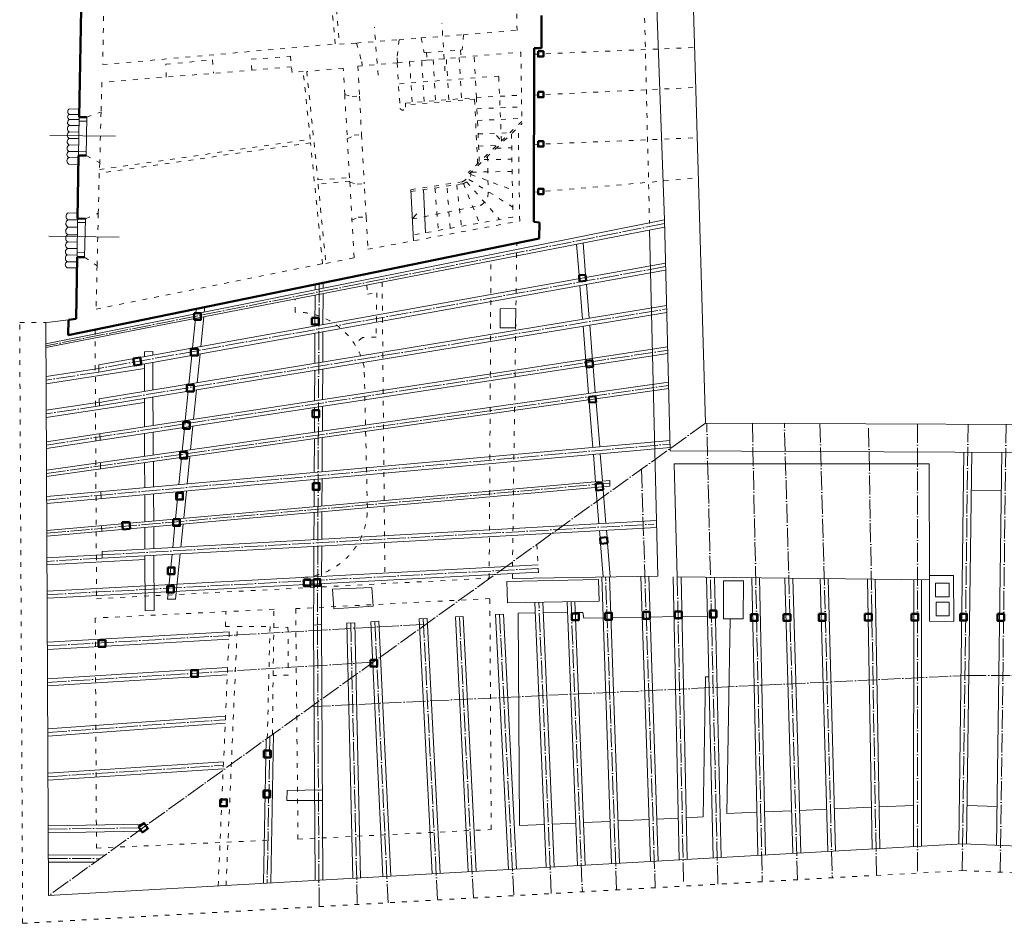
# Model space of a CAD drawing. Header units: millimetres. Extents: x -127811 to -59050, y -244477 to -114521.
# Tile 28 of 30: x -65222 to -62734, y -118634 to -116352. Entities that reach past the tile are written whole.
import ezdxf
from ezdxf.lldxf.tags import DXFTag

# ---------------------------------------------------------------- set-up
doc = ezdxf.new("R2010")
doc.units = ezdxf.units.MM
doc.header["$MEASUREMENT"] = 0
doc.linetypes.add('XREF$0$ACAD_ISO03W100', pattern=[30, 12, -18])
doc.linetypes.add('XREF$0$ACAD_ISO04W100', pattern=[30, 24, -3, 0, -3])
doc.layers.add('XREF', color=8, linetype='Continuous')
for name, color, linetype, lineweight in [('XREF$0$arch C', 8, 'Continuous', 13), ('XREF$0$arch N', 8, 'XREF$0$ACAD_ISO03W100', 13), ('XREF$0$arch O', 8, 'XREF$0$DASHDOT', 5), ('XREF$0$arch P', 8, 'Continuous', 50)]:
    doc.layers.add(name, color=color, linetype=linetype, lineweight=lineweight)
tags = doc.linetypes.add('XREF$0$DASHDOT', pattern=[25.4, 12.7, -6.35, 0, -6.35]).pattern_tags.tags
tags[10:11] = [DXFTag(74, 4), DXFTag(75, 0), DXFTag(340, '0'), DXFTag(46, 1.0), DXFTag(50, 0.0), DXFTag(44, 0.0), DXFTag(45, 0.0)]
tags[8:9] = [DXFTag(74, 4), DXFTag(75, 0), DXFTag(340, '0'), DXFTag(46, 1.0), DXFTag(50, 0.0), DXFTag(44, 0.0), DXFTag(45, 0.0)]
tags[6:7] = [DXFTag(74, 4), DXFTag(75, 0), DXFTag(340, '0'), DXFTag(46, 1.0), DXFTag(50, 0.0), DXFTag(44, 0.0), DXFTag(45, 0.0)]
tags[4:5] = [DXFTag(74, 4), DXFTag(75, 0), DXFTag(340, '0'), DXFTag(46, 1.0), DXFTag(50, 0.0), DXFTag(44, 0.0), DXFTag(45, 0.0)]

# ---------------------------------------------------------------- blocks, each defined once
blk = doc.blocks.new('XREF')
at = {"layer": 'XREF$0$arch C'}
for p, q in [((-63593, -116858), (-63627.3, -115874.3)), ((-63489.2, -117371.1), (-63532.5, -115859.1)), ((-65095.7, -116591.5), (-65071.5, -116591.9)), ((-65095.5, -116577.5), (-65071.3, -116577.9)), ((-65071.6, -116598.6), (-65073.2, -116695.3)), ((-65054.1, -116695.3), (-65052.7, -116598.4)), ((-65096.2, -116619.1), (-65072, -116619.5)), ((-65095.9, -116604.2), (-65071.7, -116604.6)), ((-65071.8, -116608.4), (-65052.8, -116608.7)), ((-65145.8, -116644.7), (-64980.2, -116646.6)), ((-65096.4, -116635.7), (-65072.2, -116636.1)), ((-65097, -116668.6), (-65072.8, -116669)), ((-65096.7, -116651.9), (-65072.5, -116652.3)), ((-65097.2, -116684.8), (-65073, -116685.2)), ((-65073, -116684.5), (-65054, -116684.8)), ((-65097.7, -116717.1), (-65073.5, -116717.5)), ((-65097.5, -116700.5), (-65073.3, -116700.9)), ((-64227.4, -116910.8), (-64233.8, -116781.6)), ((-64196.6, -116890.2), (-64202, -116781.4)), ((-65099.7, -116840.3), (-65075.5, -116840.7)), ((-64218.6, -116842.9), (-64230.2, -116855.5)), ((-63593, -116858), (-65155.9, -117170.9)), ((-65100, -116857.6), (-65075.8, -116858)), ((-65075.7, -116854.7), (-65077.3, -116951.7)), ((-65075.9, -116864.2), (-65056.3, -116864.7)), ((-65058.5, -116952), (-65056, -116855.1)), ((-63578, -117440.6), (-63593, -116858)), ((-63592.5, -116875.8), (-65155.9, -117180)), ((-65148.9, -116898.5), (-64970.8, -116901.6)), ((-65100.6, -116895.2), (-65076.4, -116895.6)), ((-65100.3, -116876), (-65076.1, -116876.4)), ((-63630.5, -116883.2), (-63609.8, -117757.4)), ((-65100.9, -116913.3), (-65076.7, -116913.7)), ((-63814.8, -116919), (-63808.6, -116997.5)), ((-63792, -116996.2), (-63798.6, -116915.9)), ((-65101.4, -116946.2), (-65077.2, -116946.6)), ((-65101.2, -116930), (-65077, -116930.4)), ((-65077.1, -116940.3), (-65058.2, -116940.8)), ((-65101.7, -116963.7), (-65077.5, -116964.1)), ((-63590.2, -116966.8), (-65022.5, -117223.7)), ((-65101.9, -116978.5), (-65077.7, -116978.9)), ((-63589.8, -116985.1), (-65022.2, -117242)), ((-64475.5, -117020.8), (-64475.5, -117034.7)), ((-64455.5, -117016.7), (-64455.5, -117030.7)), ((-63783, -117106.1), (-63790, -117021)), ((-64475.6, -117047.6), (-64476, -117125.7)), ((-64455.6, -117043.7), (-64456, -117122.1)), ((-63806.4, -117023.9), (-63799.6, -117108.9)), ((-65021, -117309.8), (-63587.4, -117074)), ((-65020.7, -117327.4), (-63587.1, -117091.5)), ((-64775.9, -117082.4), (-64777.2, -117095.1)), ((-64755.8, -117090.8), (-64754.5, -117078)), ((-63968.2, -117081.9), (-64007.6, -117082.5)), ((-64007.6, -117082.5), (-64007.6, -117130.2)), ((-63968.9, -117130.7), (-63968.2, -117081.9)), ((-65156.2, -117116.6), (-65145.6, -117116.5)), ((-65149, -118564.2), (-65156.2, -117116.6)), ((-65145.6, -117116.5), (-65099.1, -117110.5)), ((-64778.3, -117106.5), (-64785.7, -117181.3)), ((-64764.5, -117177.5), (-64757, -117102.4)), ((-64476.1, -117144), (-64476.5, -117220.2)), ((-64456.1, -117140.5), (-64456.4, -117216.9)), ((-64007.6, -117130.2), (-63968.9, -117130.7)), ((-63798.2, -117126.3), (-63791.3, -117213.4)), ((-63774.4, -117212.1), (-63781.6, -117123.5)), ((-65154.7, -117417.9), (-63584.7, -117178.4)), ((-65154.6, -117434.8), (-63584.4, -117195.3)), ((-64885.9, -117189.8), (-64907.1, -117190.6)), ((-64907.1, -117190.6), (-64907, -117203)), ((-64885.9, -117199.2), (-64885.9, -117189.8)), ((-64773.6, -117269.1), (-64766.3, -117196.1)), ((-64907, -117221.4), (-64906.8, -117291)), ((-64885.4, -117287.5), (-64885.8, -117217.5)), ((-64787.5, -117199.9), (-64794.7, -117272.6)), ((-65022.4, -117232.9), (-65155.5, -117253.6)), ((-64907, -117233.2), (-65155.4, -117271.8)), ((-65022.5, -117223.7), (-65022.2, -117242)), ((-64476.6, -117237.9), (-64476.9, -117314.5)), ((-64456.5, -117234.6), (-64456.9, -117311.5)), ((-63789.9, -117230.5), (-63784.6, -117296.4)), ((-63767.7, -117294), (-63773, -117229.1)), ((-65154.3, -117490), (-63582.4, -117267.8)), ((-65154.3, -117506.2), (-63582.1, -117284)), ((-64796.5, -117290.5), (-64803.8, -117364.4)), ((-64782.8, -117361.2), (-64775.4, -117287)), ((-65020.8, -117318.3), (-65155.1, -117338.7)), ((-64906.8, -117319.2), (-65155, -117356.9)), ((-65021, -117309.8), (-65020.7, -117327.4)), ((-64906.8, -117308.6), (-64906.6, -117380)), ((-64884.9, -117376.7), (-64885.3, -117305.1)), ((-63782.8, -117319.1), (-63773.7, -117432.2)), ((-63756.5, -117430.7), (-63765.7, -117317.7)), ((-64477, -117331.4), (-64477.3, -117394.3)), ((-64457, -117328.4), (-64457.3, -117391.5)), ((-61872.1, -117377.1), (-63489.2, -117371.1)), ((-64884.5, -117451.8), (-64884.8, -117393.6)), ((-64805.8, -117385.2), (-64811.4, -117441.5)), ((-64790.6, -117438.6), (-64784.5, -117378.3)), ((-65154, -117556.2), (-63578.6, -117414.7)), ((-65019.4, -117397.3), (-65019.1, -117414.1)), ((-64906.6, -117396.9), (-64906.4, -117454.9)), ((-64477.4, -117410.6), (-64477.8, -117495.4)), ((-64457.4, -117407.7), (-64457.8, -117493.7)), ((-65153.9, -117574.3), (-63578.3, -117432.8)), ((-61783.9, -117449.3), (-63578, -117440.6)), ((-62849.1, -118433.1), (-62836.2, -117444.1)), ((-62829.1, -118433.4), (-62816.2, -117444.4)), ((-62740.2, -117444.6), (-62753.4, -118437.5)), ((-65018.1, -117470.7), (-65017.8, -117486.9)), ((-64884.1, -117531.9), (-64884.4, -117468.1)), ((-64813.3, -117460.8), (-64819.7, -117526.1)), ((-64799.1, -117524.3), (-64792.2, -117455.1)), ((-63772.3, -117450.2), (-63766.8, -117518.9)), ((-63749.4, -117517.4), (-63755, -117448.7)), ((-64906.4, -117471.2), (-64906.2, -117533.9)), ((-62923.7, -117473.9), (-63568.2, -117474.1)), ((-63568.2, -117474.1), (-63560.4, -117759.4)), ((-62923, -117766.9), (-62923.7, -117473.9)), ((-65153.6, -117642.1), (-63730.6, -117515.7)), ((-64477.9, -117513.6), (-64478.3, -117582.1)), ((-64457.9, -117511.8), (-64458.3, -117580.4)), ((-63730.6, -117515.7), (-63730.4, -117530)), ((-65153.5, -117656.5), (-63730.4, -117530)), ((-65016.8, -117543.8), (-65016.5, -117561.9)), ((-64821.5, -117544.4), (-64828.3, -117613.2)), ((-64807.8, -117611.4), (-64801, -117542.6)), ((-63765, -117541.2), (-63758.3, -117625.3)), ((-63740.7, -117624.4), (-63747.6, -117539.8)), ((-62816.7, -117540.7), (-62741.4, -117540.8)), ((-64906.2, -117552), (-64906, -117620.1)), ((-64883.6, -117618.2), (-64884, -117550)), ((-64458.3, -117594.7), (-64458.7, -117664.3)), ((-65014.1, -117695.2), (-63613.1, -117617.3)), ((-64478.3, -117596.5), (-64478.7, -117665.4)), ((-65015.3, -117629.8), (-65015, -117644.2)), ((-65013.8, -117712.3), (-63612.7, -117634.4)), ((-64906, -117634.5), (-64905.9, -117689.1)), ((-64883.2, -117687.9), (-64883.5, -117632.5)), ((-64829.8, -117627.7), (-64835.4, -117685.2)), ((-64815.1, -117684.1), (-64809.3, -117625.9)), ((-63756.9, -117642.4), (-63755.5, -117660.4)), ((-63737.8, -117659), (-63739.3, -117641.5)), ((-64478.8, -117682.6), (-64479.1, -117759.4)), ((-64458.8, -117681.5), (-64459.1, -117758.3)), ((-63754.2, -117675.6), (-63747.5, -117759.6)), ((-63729.6, -117759.3), (-63736.6, -117674.2)), ((-65014.3, -117703.3), (-65153.2, -117711.1)), ((-64905.8, -117715.3), (-65153.2, -117729.1)), ((-65014.1, -117695.2), (-65013.8, -117712.3)), ((-64905.8, -117706.3), (-64905.5, -117845.1)), ((-64882.4, -117844.4), (-64883.1, -117705.1)), ((-64837.1, -117702.5), (-64848.3, -117815.6)), ((-64828.3, -117816), (-64816.8, -117701.4)), ((-63912.3, -117729.2), (-65153.3, -117795.3)), ((-63911.3, -117747.2), (-65152.3, -117813.2)), ((-63759.7, -117766.2), (-63990.7, -117770.9)), ((-63609.8, -117757.4), (-63977.2, -117763.3)), ((-63757.6, -117820.3), (-63759.7, -117766.2)), ((-63726.2, -118483.3), (-63751.4, -117759.9)), ((-63706.2, -118482.6), (-63731.4, -117759.2)), ((-63652.2, -117758.2), (-63628.3, -118477.8)), ((-63632.2, -117757.6), (-63608.3, -118477.1)), ((-63570.4, -117759.6), (-63555.7, -118473.5)), ((-63560.4, -117759.4), (-62923, -117766.9)), ((-63550.4, -117759.2), (-63535.7, -118473.1)), ((-63469.3, -118468.7), (-63486.5, -117760.3)), ((-63449.3, -118468.2), (-63466.5, -117760.5)), ((-63443.2, -117768.9), (-63443.6, -117865.2)), ((-63392.9, -117768.9), (-63443.2, -117768.9)), ((-63394, -117865.4), (-63392.9, -117768.9)), ((-63372.2, -117761.6), (-63357.1, -118462.3)), ((-63352.2, -117761.8), (-63337.1, -118461.9)), ((-63268.5, -118457.3), (-63288.5, -117762.6)), ((-63248.5, -118456.8), (-63268.4, -117762.8)), ((-63199.1, -117763.7), (-63180.3, -118452.3)), ((-63179.1, -117763.9), (-63160.3, -118451.8)), ((-63068.2, -118445.9), (-63080, -117765.1)), ((-63048.2, -118445.5), (-63060, -117765.3)), ((-62962.9, -117766.5), (-62963, -118439.7)), ((-62942.9, -117766.7), (-62943, -118439.7)), ((-62862.1, -117755.9), (-62923.1, -117756.1)), ((-62923, -117766.9), (-62922.8, -117871.2)), ((-62861.5, -117872.3), (-62862.1, -117755.9)), ((-64479.2, -117777.4), (-64479.7, -117880.3)), ((-64459.2, -117776.3), (-64459.7, -117880.4)), ((-64332.6, -117786), (-64431.8, -117790.5)), ((-64431.8, -117790.5), (-64428.1, -117840.2)), ((-64328.5, -117833.7), (-64332.6, -117786)), ((-63990.7, -117770.9), (-63989.4, -117825.2)), ((-64848.3, -117815.6), (-64828.3, -117816)), ((-64428.1, -117840.2), (-64328.5, -117833.7)), ((-63989.4, -117825.2), (-63757.6, -117820.3)), ((-63891.6, -118492.8), (-63920.2, -117823.9)), ((-63871.6, -118491.9), (-63900.2, -117823.1)), ((-63838.9, -117822.2), (-63812.9, -118488.3)), ((-63819, -117821.4), (-63792.9, -118487.5)), ((-64905.5, -117845.1), (-64882.4, -117844.4)), ((-64192.3, -117864.5), (-64212.3, -117865.7)), ((-64212.3, -117865.6), (-64179.6, -118509.2)), ((-64192.3, -117864.5), (-64159.6, -118508.2)), ((-64101.1, -117859.4), (-64121.1, -117860.5)), ((-64089, -118504.1), (-64121.1, -117860.4)), ((-64069, -118503.1), (-64101.1, -117859.4)), ((-63999.7, -117853.6), (-64019.6, -117854.7)), ((-64019.6, -117854.7), (-63987, -118498.3)), ((-63999.7, -117853.6), (-63967, -118497.3)), ((-63962.8, -117850.8), (-63919, -117850.4)), ((-63958.9, -118387.6), (-63962.8, -117850.8)), ((-63899, -117850.2), (-63837.9, -117849.5)), ((-63817.9, -117849.3), (-63799.3, -117849.1)), ((-63799.3, -117849.1), (-63796.4, -117863.3)), ((-63796.4, -117863.3), (-63742.7, -117862.5)), ((-63725.7, -117862.2), (-63646.8, -117861)), ((-63629.8, -117860.7), (-63566.2, -117859.7)), ((-63549.2, -117859.4), (-63484.1, -117858.4)), ((-63443.6, -117865.2), (-63394, -117865.4)), ((-63426.9, -117865.2), (-63435.3, -118356.9)), ((-64459.7, -117879.7), (-64479.7, -117880.9)), ((-64475.9, -118525.6), (-64479.7, -117880.4)), ((-64455.9, -118525.4), (-64459.7, -117879.7)), ((-64375.5, -117875), (-64395.5, -117876.1)), ((-64395.5, -117875.8), (-64380.5, -118520.3)), ((-64375.5, -117875), (-64360.5, -118519.9)), ((-64314.8, -117871.5), (-64334.7, -117872.6)), ((-64304.3, -118516.2), (-64334.7, -117872.5)), ((-64284.3, -118515.3), (-64314.8, -117871.5)), ((-62922.8, -117871.2), (-62861.5, -117872.3)), ((-65152.2, -117924.6), (-64692.7, -117898.2)), ((-65152.1, -117942.6), (-64693.5, -117916.3)), ((-65151.7, -118016.7), (-64696.7, -117988.6)), ((-65151.6, -118034.7), (-64697.5, -118006.6)), ((-63488.9, -118011.9), (-63494.9, -118365.5)), ((-63488.9, -118011.9), (-63480.4, -118012)), ((-65151.1, -118143.2), (-64702, -118111)), ((-65151, -118161.2), (-64702.8, -118129.1)), ((-64580.8, -118155.8), (-64587.8, -118533.1)), ((-64599.1, -118168.9), (-64605.8, -118532.7)), ((-65150.5, -118255), (-64707, -118226.2)), ((-65150.5, -118273), (-64707.8, -118244.3)), ((-64546.2, -118298.6), (-64546.8, -118324.2)), ((-64457.2, -118297.4), (-64546.2, -118298.6)), ((-64457.1, -118323.7), (-64457.2, -118297.4)), ((-64546.8, -118324.2), (-64457.1, -118323.7)), ((-63163.2, -118345.2), (-63070, -118341.2)), ((-63050, -118340.4), (-62963, -118336.6)), ((-62752.1, -118339.5), (-62827.9, -118336.3)), ((-63494.9, -118365.5), (-63537.9, -118367.6)), ((-63435.3, -118356.9), (-63359.4, -118353.6)), ((-63339.4, -118352.8), (-63271.6, -118349.9)), ((-63251.6, -118349), (-63183.2, -118346.1)), ((-65150, -118387.7), (-64912.2, -118383.9)), ((-63896.2, -118384.7), (-63958.9, -118387.6)), ((-63817.1, -118380.9), (-63876.2, -118383.7)), ((-63729.9, -118376.7), (-63797.1, -118379.9)), ((-63631.8, -118372.1), (-63709.9, -118375.8)), ((-63557.9, -118368.5), (-63611.9, -118371.1)), ((-65149.7, -118405.7), (-64913.8, -118401.9)), ((-62839.1, -118433.3), (-65149, -118564.2)), ((-60798, -118525.7), (-62839.1, -118433.3)), ((-65149.4, -118461.5), (-65006.9, -118462.1)), ((-65149.5, -118479.5), (-65031.8, -118479.9))]:
    blk.add_line(p, q, dxfattribs=at)
for points in [[(-62907.5, -117775.5), (-62873.6, -117775.5), (-62873.6, -117809.4), (-62907.5, -117809.4)], [(-62906.4, -117822.8), (-62873.2, -117822.8), (-62873.2, -117857.9), (-62906.4, -117857.9)]]:
    blk.add_lwpolyline(points, close=True, dxfattribs=at)
for centre, radius, start, end in [((-65094.7, -116597.8), 6.45, 99.4879, 258.6691), ((-65093.6, -116584.5), 7.27, 104.9399, 253.217), ((-65092.5, -116627.5), 9.15, 113.8812, 244.2758), ((-65093.4, -116611.7), 7.93, 108.5795, 249.5774), ((-65093, -116643.9), 8.87, 112.9689, 245.188), ((-65093.5, -116676.8), 8.86, 112.9308, 245.2261), ((-65092.9, -116660.3), 9.23, 114.4536, 243.7033), ((-65094.2, -116692.7), 8.44, 111.1168, 247.0401), ((-65093.7, -116708.9), 9.21, 114.3272, 243.8297), ((-65095.4, -116849), 9.74, 116.2919, 241.8651), ((-65094.8, -116866.9), 10.7, 119.4152, 238.7418), ((-65095.6, -116904.4), 10.4, 118.4938, 239.6631), ((-65094.4, -116885.7), 11.4, 121.3083, 236.8486), ((-65097.1, -116921.7), 9.23, 114.4536, 243.7033), ((-65096.9, -116955), 9.93, 117.032, 241.1249), ((-65097.7, -116938.2), 8.86, 112.9308, 245.2261), ((-65099.3, -116971.2), 7.8, 107.9381, 250.2188)]:
    blk.add_arc(centre, radius, start, end, dxfattribs=at)
at = {"layer": 'XREF$0$arch N', "linetype": 'XREF$0$ACAD_ISO03W100'}
for p, q in [((-63653.6, -115898.5), (-63630.4, -116866.9)), ((-63965.4, -116379.5), (-63970.3, -115918)), ((-64424.8, -116413.6), (-64462.9, -116000)), ((-64450.7, -115997.5), (-64414.2, -116414.4)), ((-65010.1, -116343.5), (-65012.3, -116465.6)), ((-64316.6, -116492.4), (-64325.8, -116371.4)), ((-64147.4, -116481.6), (-64155.3, -116361)), ((-64263, -116402.7), (-64207.7, -116398.4)), ((-64207.7, -116398.4), (-64100.7, -116390.1)), ((-64207.7, -116398.4), (-64199.7, -116435.7)), ((-64100.7, -116390.1), (-64103.7, -116428.7)), ((-64100.7, -116390.1), (-63965.4, -116379.5)), ((-65012.3, -116465.6), (-64424.8, -116413.6)), ((-64414.2, -116414.4), (-64371.2, -116411.1)), ((-64371.2, -116411.1), (-64263, -116402.7)), ((-64371.2, -116411.1), (-64357.9, -116458)), ((-64268.2, -116444.3), (-64263, -116402.7)), ((-63922.2, -116439.6), (-63516.4, -116422.6)), ((-64636.8, -116452.3), (-64537.6, -116444.5)), ((-64537.6, -116444.5), (-64535.4, -116471.5)), ((-64267, -116460.8), (-64268.2, -116444.3)), ((-64199.7, -116435.7), (-64194.5, -116435.3)), ((-64194.5, -116435.3), (-64108.6, -116429.1)), ((-64194.5, -116435.3), (-64192.9, -116454.4)), ((-64192.9, -116454.4), (-64107.1, -116447)), ((-64137.9, -116554.3), (-64144.1, -116450.2)), ((-64111.7, -116447.4), (-64105.8, -116551.8)), ((-64103.7, -116428.7), (-64108.6, -116429.1)), ((-64108.6, -116429.1), (-64107.1, -116447)), ((-64107.1, -116447), (-63955.6, -116433.9)), ((-64068.1, -116548.8), (-64073.8, -116444.1)), ((-63955.6, -116433.9), (-63953, -116615.1)), ((-64535.2, -116471.5), (-65014.7, -116510.6)), ((-64852.8, -116464.9), (-64734.8, -116453.6)), ((-64852, -116497.3), (-64852.8, -116464.9)), ((-64734.8, -116453.6), (-64732, -116487.5)), ((-64635.4, -116479.7), (-64636.8, -116452.3)), ((-64533.7, -116485.5), (-64535.2, -116471.5)), ((-64404.6, -116474.4), (-64496.7, -116482.9)), ((-64400.8, -116541.2), (-64404.6, -116474.4)), ((-64367.8, -116469.5), (-64357, -116468.6)), ((-64367.8, -116469.5), (-64363.6, -116545.4)), ((-64357.9, -116458), (-64357, -116468.6)), ((-64267, -116460.8), (-64357, -116468.6)), ((-64268.3, -116460.9), (-64261, -116575.8)), ((-64267, -116460.8), (-64192.9, -116454.4)), ((-64236.7, -116458.2), (-64230.5, -116561.6)), ((-64200.1, -116559.2), (-64206.4, -116455.6)), ((-64176.9, -116453), (-64171.4, -116556.9)), ((-64505.7, -116483), (-64533.7, -116485.5)), ((-64487.8, -116654.2), (-64505.7, -116483)), ((-64496.7, -116482.9), (-64468.6, -116756.8)), ((-64011.5, -116494.5), (-64264.9, -116514.2)), ((-64004.7, -116658.3), (-64011.5, -116494.5)), ((-65014.7, -116510.6), (-65016.6, -116585.2)), ((-63922.4, -116542.6), (-63513.5, -116523.4)), ((-64400.8, -116541.2), (-64382.1, -116546.4)), ((-64400.8, -116541.2), (-64394.4, -116653.4)), ((-64382.1, -116546.4), (-64363.6, -116545.4)), ((-64363.6, -116545.4), (-64358.3, -116642.9)), ((-64246.8, -116562.8), (-64068.1, -116548.8)), ((-64068.1, -116548.8), (-63954, -116542.8)), ((-64068.1, -116548.8), (-64060.6, -116711.7)), ((-64246.9, -116573.2), (-64246.8, -116562.8)), ((-64072.5, -116552.8), (-64246.8, -116567.5)), ((-64065.1, -116716), (-64072.5, -116552.8)), ((-64066.8, -116577.1), (-63953.6, -116572.3)), ((-65052.7, -116598.4), (-65016.6, -116585.2)), ((-65016.6, -116585.2), (-65019.9, -116713.3)), ((-63953.1, -116609), (-64088.7, -116738.5)), ((-64086.4, -116741.8), (-63953, -116615.1)), ((-64065.4, -116606.8), (-63953.2, -116601.5)), ((-63958.6, -116860.8), (-63962.2, -116623.8)), ((-64394.4, -116653.4), (-64376.8, -116643.9)), ((-64376.8, -116643.9), (-64358.3, -116642.9)), ((-64358.3, -116642.9), (-64351.4, -116766.7)), ((-64063.9, -116640.7), (-63983.1, -116637.7)), ((-64017.3, -116645.1), (-64004.7, -116658.3)), ((-63979.4, -116640.1), (-63975.7, -116850.7)), ((-64487.2, -116662.9), (-65021.1, -116740.2)), ((-65020.3, -116730.6), (-64487.8, -116654.2)), ((-64456.9, -116968.8), (-64487.2, -116662.9)), ((-64388.9, -116751.2), (-64394.4, -116653.4)), ((-64062.5, -116671.5), (-64017.1, -116670.1)), ((-63922.7, -116667), (-63509.8, -116650.5)), ((-65054.1, -116695.3), (-65019.9, -116713.3)), ((-64039.6, -116697.4), (-64038.4, -116792.9)), ((-64017.8, -116676.7), (-63978.8, -116676)), ((-65019.9, -116713.3), (-65020.3, -116730.6)), ((-64048.4, -116705.7), (-63978.3, -116704.5)), ((-65021.1, -116740.2), (-65023.5, -116841.1)), ((-64082, -116743.3), (-63976.9, -116781.8)), ((-63977.7, -116735.4), (-64081.4, -116737.1)), ((-64468.6, -116756.8), (-64388.9, -116751.2)), ((-64387.7, -116760), (-64467.8, -116767.9)), ((-64467.8, -116767.9), (-64448.5, -116967.6)), ((-64387.5, -116762.5), (-64387.7, -116760)), ((-64387.5, -116762.5), (-64369.4, -116767.7)), ((-64387.5, -116762.5), (-64382.4, -116858.6)), ((-64369.4, -116767.7), (-64351.4, -116766.7)), ((-64346.8, -116851.1), (-64351.4, -116766.7)), ((-64233.8, -116781.6), (-64103.7, -116761.4)), ((-64233.6, -116786.1), (-64104.4, -116767.1)), ((-64134.2, -116879), (-64142.5, -116772.7)), ((-64117.7, -116769), (-64106, -116874)), ((-64101, -116766.1), (-64060.4, -116865.8)), ((-64092.7, -116761.6), (-64009.8, -116856.7)), ((-64086.9, -116755.6), (-63976.2, -116825.6)), ((-63922.9, -116788), (-63506.9, -116752)), ((-64172.7, -116777.1), (-64164.3, -116884.4)), ((-64230.2, -116855.5), (-64058.4, -116821.5)), ((-65056, -116855.1), (-65023.5, -116841.1)), ((-65023.5, -116841.1), (-65026.6, -116973.5)), ((-64382.4, -116858.6), (-64367.1, -116850.7)), ((-64377.3, -116953.3), (-64382.4, -116858.6)), ((-64367.1, -116850.7), (-64346.8, -116851.1)), ((-64346.8, -116851.1), (-64342.3, -116932.1)), ((-64342.3, -116932.1), (-63958.6, -116860.8)), ((-63975.7, -116850.7), (-64228.2, -116895.9)), ((-63977.2, -117763.3), (-63966, -116916.3)), ((-65058.5, -116952), (-65026.6, -116973.5)), ((-65029.3, -117083.4), (-64456.9, -116968.8)), ((-64448.5, -116967.6), (-64377.3, -116953.3)), ((-64035.7, -117762.6), (-64031.3, -116968.1)), ((-65026.6, -116973.5), (-65029.3, -117083.4)), ((-64344.5, -117022.1), (-64343.5, -117045)), ((-64306.3, -117014.7), (-64299.3, -117749.8)), ((-64343.5, -117045), (-64319.8, -117042.1)), ((-64319.8, -117042.1), (-64321.5, -117153.8)), ((-64525.8, -117090.6), (-64526.3, -117057.5)), ((-65222.2, -117116.9), (-65156.2, -117116.6)), ((-65214.7, -118634.2), (-65222.2, -117116.9)), ((-65031.7, -117134.9), (-65027.8, -117814.5)), ((-64356.1, -117154.6), (-64375.6, -117172.2)), ((-64321.5, -117153.8), (-64356.1, -117154.6)), ((-64343.6, -117584.5), (-64351.6, -117230.4)), ((-63915, -117677.2), (-63910.5, -117762.3)), ((-65027.8, -117814.5), (-64035.7, -117762.6)), ((-64034, -117814), (-64524.7, -117839.6)), ((-64030.7, -118397.4), (-64034, -117814)), ((-64579.5, -117841.2), (-65031.1, -117863.2)), ((-64583.6, -118157.8), (-64579.5, -117841.2)), ((-64524.7, -117839.6), (-64518.9, -118421.6)), ((-65031.1, -117863.2), (-65028.2, -118444.2)), ((-64702.3, -117884.7), (-64701, -117847.1)), ((-64720.7, -118539.9), (-64692.1, -117884.7)), ((-64692.1, -117884.7), (-64702.3, -117884.7)), ((-64700.6, -118538.8), (-64672.3, -117884.3)), ((-64672.3, -117884.3), (-64589.6, -117884.9)), ((-64589.6, -117884.9), (-64596.4, -118167)), ((-64580.1, -117887.6), (-64544.2, -117886.7)), ((-64544.2, -117886.7), (-64543.4, -118007.2)), ((-64543.4, -118007.2), (-64581.7, -118008.8)), ((-64518.9, -118421.6), (-64030.7, -118397.4)), ((-65028.2, -118444.2), (-64585.8, -118424.1)), ((-65214.7, -118634.2), (-62840.2, -118500.8)), ((-62840.2, -118500.8), (-60771, -118592.4))]:
    blk.add_line(p, q, dxfattribs=at)
for centre, radius, start, end in [((-64254.2, -116573.2), 7.29, 200.7014, 359.5345), ((-64110.3, -116739.1), 28.6, 281.8718, 3.3706), ((-64114.3, -116734.5), 28.9, 291.462, 345.392), ((-64073.2, -116789.9), 34.9, 295.1154, 355.0304), ((-64524.7, -117267.6), 177.1, 12.1389, 90.3436), ((-64517.7, -117587.1), 174.1, 273.8116, 0.8394)]:
    blk.add_arc(centre, radius, start, end, dxfattribs=at)
at = {"layer": 'XREF$0$arch O', "linetype": 'XREF$0$ACAD_ISO04W100', "ltscale": 2}
for p, q in [((-63592.7, -116867.2), (-65155.9, -117175.9)), ((-63590, -116975.9), (-65022.4, -117232.9)), ((-64465.5, -117018.7), (-64469.7, -117880.3)), ((-65020.8, -117318.6), (-63587.2, -117082.7)), ((-65154.7, -117426.3), (-63584.6, -117186.9)), ((-65022.2, -117242), (-65155.5, -117262.7)), ((-65154.3, -117498.1), (-63582.3, -117275.9)), ((-65020.7, -117327.4), (-65155, -117347.8)), ((-63489.2, -117371.1), (-65149, -118564.2)), ((-63457.7, -118535.5), (-63485.9, -117371.1)), ((-63370.6, -117371.5), (-63345.6, -118529.2)), ((-63256.6, -118524.2), (-63289.7, -117371.8)), ((-63199.7, -117372.2), (-63168.5, -118519.2)), ((-63057, -118513), (-63076.9, -117372.6)), ((-62952.9, -117373.1), (-62953, -118507.1)), ((-62840, -118500.8), (-62825.3, -117373.5)), ((-62729.2, -117373.9), (-62744.3, -118505)), ((-65154, -117565.2), (-63578.5, -117423.8)), ((-63651.1, -117487.5), (-63616.1, -118544.4)), ((-65153.5, -117649.3), (-63730.5, -117522.9)), ((-65014, -117703.7), (-63619.9, -117626.2)), ((-65013.8, -117712.3), (-65153.2, -117720.1)), ((-63911.8, -117738.2), (-65152.8, -117804.3)), ((-63713.8, -118549.9), (-63741.4, -117759.5)), ((-63560.4, -117759.4), (-63544.3, -118540.3)), ((-63878.7, -118559.1), (-63910.2, -117823.5)), ((-63828.9, -117821.8), (-63800.3, -118554.7)), ((-64202.3, -117865.1), (-64166.2, -118575.3)), ((-64075.7, -118570.2), (-64111.1, -117859.9)), ((-64009.6, -117854.2), (-63973.6, -118564.4)), ((-65152.1, -117933.6), (-64195.5, -117878.8)), ((-64465.5, -118592.1), (-64469.7, -117880.3)), ((-64385.5, -117875.5), (-64369, -118586.7)), ((-64291.2, -118582.3), (-64324.7, -117872.1)), ((-65151.7, -118025.7), (-64329.1, -117974.8)), ((-64485, -118086.9), (-62827.4, -118008.3)), ((-62827.4, -118008.3), (-60907.6, -118009.8)), ((-65151.1, -118152.2), (-64702.4, -118120.1)), ((-64589.9, -118162.3), (-64596.8, -118532.9)), ((-65150.5, -118264), (-64707.4, -118235.2)), ((-65149.8, -118396.7), (-64920.2, -118393)), ((-65149.5, -118470.5), (-65019.3, -118471))]:
    blk.add_line(p, q, dxfattribs=at)
at = {"layer": 'XREF$0$arch P'}
for p, q in [((-65071.6, -116598.6), (-65067.2, -116325.7)), ((-63903.3, -116341.9), (-63903.3, -116423.9)), ((-63922.2, -116424.2), (-63923, -116862.7)), ((-63903.3, -116423.9), (-63922.2, -116424.2)), ((-65071.6, -116598.6), (-65052.7, -116598.4)), ((-65075.7, -116854.7), (-65073.2, -116695.3)), ((-65073.2, -116695.3), (-65054.1, -116695.3)), ((-65075.7, -116854.7), (-65056, -116855.1)), ((-63923, -116862.7), (-63908.9, -116864.3)), ((-63908.9, -116864.3), (-63909.2, -116904.7)), ((-63909.2, -116904.7), (-65099.4, -117148.7)), ((-65079.8, -117107.4), (-65077.3, -116951.7)), ((-65077.3, -116951.7), (-65058.5, -116952)), ((-63808.6, -116997.5), (-63792, -116996.2)), ((-63808.6, -116997.5), (-63807.3, -117013.3)), ((-63792, -116996.2), (-63790.8, -117011.9)), ((-63790.7, -117011.9), (-63807.3, -117013.3)), ((-65099.4, -117148.7), (-65099.1, -117110.5)), ((-65099.1, -117110.5), (-65079.8, -117107.4)), ((-63791.3, -117213.4), (-63774.4, -117212.1)), ((-63791.3, -117213.4), (-63789.9, -117230.5)), ((-63774.4, -117212.1), (-63773, -117229.1)), ((-63789.9, -117230.5), (-63773, -117229.1)), ((-63784, -117304.4), (-63766.9, -117303)), ((-63784, -117304.4), (-63782.8, -117319.1)), ((-63782.8, -117319.1), (-63765.7, -117317.7)), ((-63766.9, -117303), (-63765.7, -117317.7)), ((-63766.5, -117523), (-63749.1, -117521.6)), ((-63766.5, -117523), (-63765, -117541.2)), ((-63765, -117541.2), (-63747.6, -117539.8)), ((-63749.1, -117521.6), (-63747.6, -117539.8)), ((-64962.9, -117621.5), (-64944.3, -117620.4)), ((-64961.8, -117639.4), (-64962.9, -117621.5)), ((-64942.8, -117637.7), (-64961.8, -117639.4)), ((-64944.3, -117620.4), (-64942.8, -117637.7)), ((-63755.5, -117660.4), (-63737.8, -117659)), ((-63755.5, -117660.4), (-63754.2, -117675.6)), ((-63737.8, -117659), (-63736.6, -117674.2)), ((-63754.2, -117675.6), (-63736.6, -117674.2))]:
    blk.add_line(p, q, dxfattribs=at)
for points in [[(-63912.1, -116432), (-63898.6, -116432), (-63898.6, -116445.3), (-63912.1, -116445.3)], [(-63912.1, -116534.8), (-63898.6, -116534.8), (-63898.6, -116548.1), (-63912.1, -116548.1)], [(-63912.1, -116659.4), (-63898.6, -116659.4), (-63898.6, -116672.7), (-63912.1, -116672.7)], [(-63912.1, -116779.2), (-63898.6, -116779.2), (-63898.6, -116792.5), (-63912.1, -116792.5)], [(-64781.1, -117093.1), (-64781.1, -117110.1), (-64764.1, -117110.1), (-64764.1, -117093.1)], [(-64483.5, -117105), (-64483.5, -117122), (-64466.5, -117122), (-64466.5, -117105)], [(-64789.4, -117183.3), (-64789.4, -117200.3), (-64772.4, -117200.3), (-64772.4, -117183.3)], [(-64935.1, -117208.1), (-64931.9, -117225.8), (-64914.4, -117222.7), (-64917.6, -117204.9)], [(-64799.4, -117274), (-64799.4, -117291), (-64782.4, -117291), (-64782.4, -117274)], [(-64482.2, -117338.6), (-64482.2, -117355.6), (-64465.2, -117355.6), (-64465.2, -117338.6)], [(-64808.8, -117368.2), (-64808.8, -117385.2), (-64791.8, -117385.2), (-64791.8, -117368.2)], [(-64816.3, -117443.8), (-64816.3, -117460.8), (-64799.3, -117460.8), (-64799.3, -117443.8)], [(-64481.5, -117522.5), (-64481.5, -117539.5), (-64464.5, -117539.5), (-64464.5, -117522.5)], [(-64826.6, -117547), (-64826.6, -117564), (-64809.6, -117564), (-64809.6, -117547)], [(-64834.2, -117613.8), (-64834.2, -117630.8), (-64817.2, -117630.8), (-64817.2, -117613.8)], [(-64847.9, -117735.4), (-64847.9, -117752.4), (-64830.9, -117752.4), (-64830.9, -117735.4)], [(-64503.9, -117766), (-64503.9, -117783), (-64486.9, -117783), (-64486.9, -117766)], [(-64479.7, -117765), (-64479.7, -117782), (-64462.7, -117782), (-64462.7, -117765)], [(-64849.7, -117781.9), (-64849.7, -117798.9), (-64832.7, -117798.9), (-64832.7, -117781.9)], [(-63826.5, -117851.7), (-63826.5, -117868.7), (-63809.5, -117868.7), (-63809.5, -117851.7)], [(-63742.7, -117850.5), (-63742.7, -117867.5), (-63725.7, -117867.5), (-63725.7, -117850.5)], [(-63646.8, -117847.9), (-63646.8, -117864.9), (-63629.8, -117864.9), (-63629.8, -117847.9)], [(-63566.2, -117847), (-63566.2, -117864), (-63549.2, -117864), (-63549.2, -117847)], [(-63478.4, -117844.5), (-63478.4, -117861.5), (-63461.4, -117861.5), (-63461.4, -117844.5)], [(-63374.6, -117853.5), (-63374.6, -117870.5), (-63357.6, -117870.5), (-63357.6, -117853.5)], [(-63291.6, -117853.5), (-63291.6, -117870.5), (-63274.6, -117870.5), (-63274.6, -117853.5)], [(-63202.7, -117853), (-63202.7, -117870), (-63185.7, -117870), (-63185.7, -117853)], [(-63086, -117852.7), (-63086, -117869.7), (-63069, -117869.7), (-63069, -117852.7)], [(-62968.6, -117852.3), (-62968.6, -117869.3), (-62951.6, -117869.3), (-62951.6, -117852.3)], [(-62845.7, -117852.6), (-62845.7, -117869.6), (-62828.7, -117869.6), (-62828.7, -117852.6)], [(-62751.4, -117853), (-62751.4, -117870), (-62734.4, -117870), (-62734.4, -117853)], [(-65022.7, -117919.4), (-65022.7, -117936.4), (-65005.7, -117936.4), (-65005.7, -117919.4)], [(-64335.8, -117968.8), (-64335.8, -117985.8), (-64318.8, -117985.8), (-64318.8, -117968.8)], [(-64788.8, -117995), (-64788.8, -118012), (-64771.8, -118012), (-64771.8, -117995)], [(-64604.8, -118198.2), (-64604.8, -118215.2), (-64587.8, -118215.2), (-64587.8, -118198.2)], [(-64606.4, -118299.2), (-64606.4, -118316.2), (-64589.4, -118316.2), (-64589.4, -118299.2)], [(-64715.7, -118321.4), (-64715.7, -118338.4), (-64698.7, -118338.4), (-64698.7, -118321.4)], [(-64921.8, -118390.8), (-64911.9, -118404.6), (-64898.1, -118394.7), (-64908, -118380.9)]]:
    blk.add_lwpolyline(points, close=True, dxfattribs=at)

msp = doc.modelspace()

# ---------------------------------------------------------------- block references
at = {"layer": 'XREF'}
msp.add_blockref('XREF', (0, 0), dxfattribs=at)

doc.saveas('drawing.dxf')
